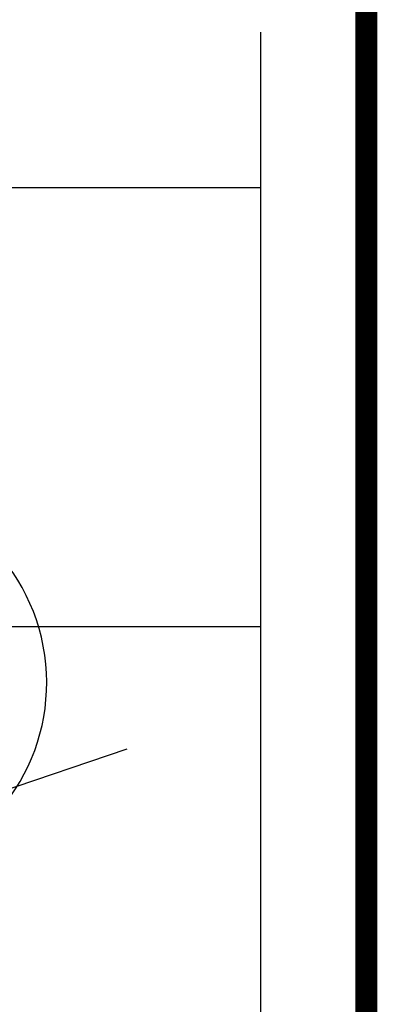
# Model space of a CAD drawing. Header units: millimetres. Extents: x -64078 to -62795, y 13127 to 13405.
# Tile 26 of 51: x -63710 to -63693, y 13337 to 13381. Entities that reach past the tile are written whole.
import ezdxf

# ---------------------------------------------------------------- set-up
doc = ezdxf.new("R2010")
doc.units = ezdxf.units.MM
doc.header["$LTSCALE"] = 1000
doc.header["$MEASUREMENT"] = 0
doc.layers.add('SYN_TK', color=7, linetype='Continuous')
doc.layers.add('方格网', color=252, linetype='Continuous')

# ---------------------------------------------------------------- blocks, each defined once
blk = doc.blocks.new('$plan$00002325')
blk.add_line((-1101, -689.3), (1096.6, -689.3))
blk.add_arc((0, 0), 892.8, 105.8651, 74.1349)

msp = doc.modelspace()

# ---------------------------------------------------------------- linework, layer by layer
at = {"layer": 'SYN_TK', "color": 7, "const_width": 1}
msp.add_lwpolyline([(-64073.723, 13404.194), (-63693.723, 13404.194), (-63693.723, 13127.194), (-64073.723, 13127.194)], close=True, dxfattribs=at)
at = {"layer": '方格网'}
for p, q in [((-63698.542, 13173.771), (-63698.542, 13380.854)), ((-64058.542, 13373.771), (-63698.542, 13373.771)), ((-64058.542, 13353.771), (-63698.542, 13353.771))]:
    msp.add_line(p, q, dxfattribs=at)

# ---------------------------------------------------------------- block references
at = {"linetype": 'Continuous', "xscale": 0.01000000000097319, "yscale": 0.01000000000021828, "zscale": 0.009999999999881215, "rotation": 18.69684829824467}
msp.add_blockref('$plan$00002325', (-63717.233, 13351.202, 0.142), dxfattribs=at)

doc.saveas('drawing.dxf')
